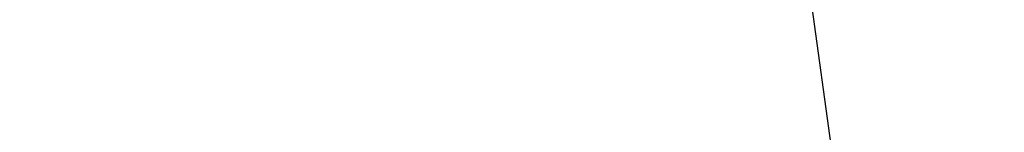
# Model space of a CAD drawing. Header units: millimetres. Extents: x 0 to 594, y 0 to 420.
# Tile 143 of 183: x 413.727 to 418.174, y 227.375 to 227.884. Entities that reach past the tile are written whole.
import ezdxf

# ---------------------------------------------------------------- set-up
doc = ezdxf.new("R2010")
doc.units = ezdxf.units.MM
doc.header["$LTSCALE"] = 32.67
doc.linetypes.add('PHANTOM', pattern=[0.8, 0.45, -0.05, 0.1, -0.05, 0.1, -0.05])
doc.layers.add('CRV', color=7, linetype='CONTINUOUS')

msp = doc.modelspace()

# ---------------------------------------------------------------- linework, layer by layer
at = {"layer": 'CRV', "color": 8, "linetype": 'PHANTOM'}
for centre, radius, start, end in [((388.90593, 261.89461), 108.95281, 350, 240), ((388.90593, 261.89461), 100.95281, 350, 240), ((436.1767, 253.5595), 52.95281, 212.114473, 140.830737), ((364.90593, 220.32539), 52.95281, 102.114473, 10.04379), ((436.1767, 253.5595), 60.95281, 229.8881679, 350)]:
    msp.add_arc(centre, radius, start, end, dxfattribs=at)

doc.saveas('drawing.dxf')
